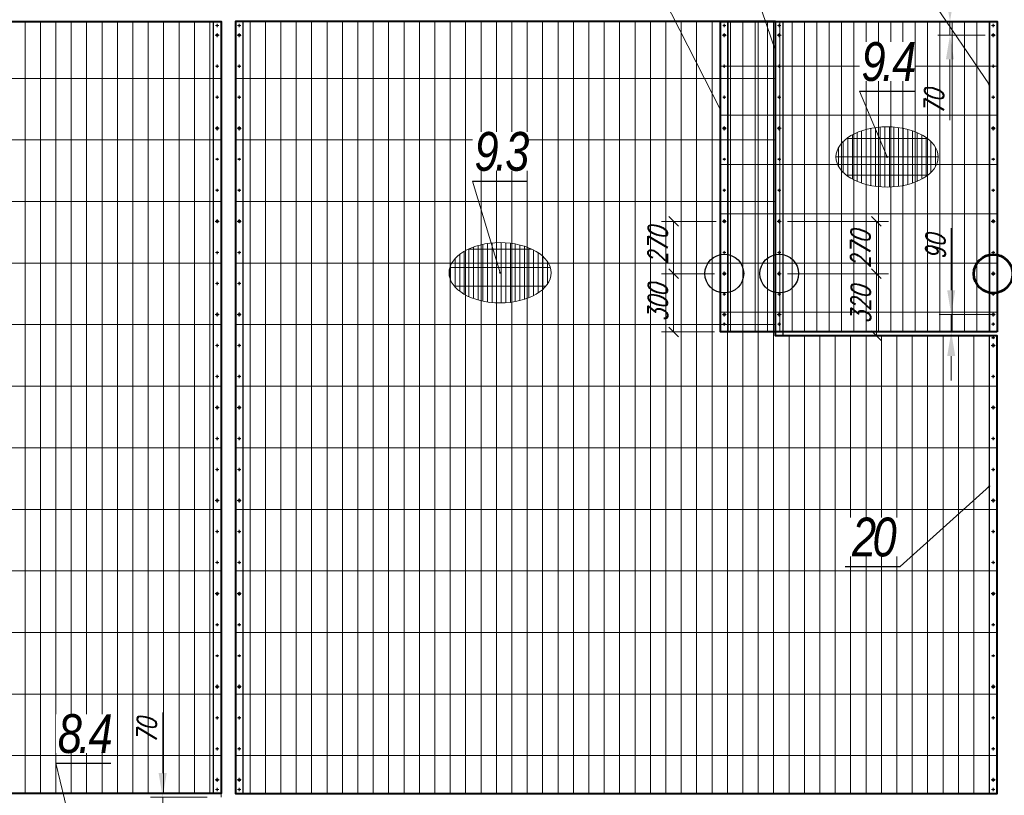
# Model space of a CAD drawing. Header units: millimetres. Extents: x -176817 to 571382, y -58489 to 156123.
# Tile 148 of 256: x -34719 to -29644, y 89120 to 93120. Entities that reach past the tile are written whole.
import ezdxf

# ---------------------------------------------------------------- set-up
doc = ezdxf.new("R2010")
doc.units = ezdxf.units.MM
doc.header["$LTSCALE"] = 0.2
for name, pattern in [('AM_ISO08W050', [18, 12, -1.5, 3, -1.5]), ('AM_ISO08W050x2', [9, 6, -0.75, 1.5, -0.75]), ('DASHDOT', [25.4, 12.7, -6.35, 0, -6.35])]:
    doc.linetypes.add(name, pattern=pattern)
doc.layers.get('0').update_dxf_attribs({"lineweight": 13})
doc.layers.get('Defpoints').update_dxf_attribs({"lineweight": 13})
for name, color, linetype, lineweight in [('-AAA Cienka', 2, 'Continuous', 18), ('-AAA Otw nowe 1', 64, 'DASHDOT', 18), ('-AAA Siatka', 20, 'Continuous', 40), ('-AAA Siatka kresk 1', 132, 'Continuous', 18), ('-AAA Siatka kresk 2', 150, 'Continuous', 18), ('-AAA Widok', 2, 'Continuous', 30), ('-AAA Wymiar', 1, 'Continuous', 18), ('AM_7', 4, 'AM_ISO08W050', 13), ('AM_8', 1, 'Continuous', 13)]:
    doc.layers.add(name, color=color, linetype=linetype, lineweight=lineweight)
doc.layers.get('-AAA Otw nowe 1').off()
doc.styles.add('Pozycja 2', font='ariali.ttf', dxfattribs={"width": 0.8})
doc.styles.add('WYMIARY', font='ROMANS.shx', dxfattribs={"width": 0.75, "oblique": 15})
doc.dimstyles.new('1 do 5', dxfattribs={"dimscale": 5, "dimtxt": 2, "dimasz": 2.5, "dimexe": 1.25, "dimexo": 0.625, "dimtad": 1, "dimdec": 0, "dimtxsty": 'WYMIARY', "dimcen": 2.5, "dimclrd": 256, "dimclre": 256, "dimclrt": 2, "dimadec": 0, "dimazin": 0, "dimtfac": 1, "dimtdec": 0, "dimtmove": 0, "dimatfit": 3, "dimfxl": 1.25, "dimlwd": -1, "dimlwe": -1, "dimarcsym": 0})
doc.dimstyles.new('1 do 50', dxfattribs={"dimscale": 50, "dimtxt": 2, "dimasz": 2.5, "dimexe": 1.25, "dimexo": 0.625, "dimtad": 1, "dimdec": 1, "dimtxsty": 'WYMIARY', "dimcen": 2.5, "dimclrd": 256, "dimclre": 256, "dimclrt": 5, "dimadec": 0, "dimazin": 0, "dimtfac": 1, "dimtdec": 1, "dimtmove": 0, "dimatfit": 3, "dimfxl": 1.25, "dimlwd": -1, "dimlwe": -1, "dimarcsym": 0})

# ---------------------------------------------------------------- blocks, each defined once
blk = doc.blocks.new('nowy podział')
at = {"layer": '-AAA Siatka kresk 1'}
h = blk.add_hatch(dxfattribs=at)
h.set_pattern_fill('GRATE', color=256, scale=100, angle=90, style=0)
h.set_pattern_definition([(90, (58415.666, -64344.87), (-79.375, 5e-15), []), (180, (58415.67, -64344.87), (-4e-14, -317.5), [])])
h.paths.add_polyline_path([(16808.6, -9115), (20734.6, -9115), (20734.6, -5135), (16808.6, -5135)])
h = blk.add_hatch(dxfattribs=at)
h.set_pattern_fill('GRATE', color=256, scale=100, angle=90, style=0)
h.set_pattern_definition([(90, (54415.666, -64344.87), (-79.375, 5e-15), []), (180, (54415.67, -64344.87), (-4e-14, -317.5), [])])
h.paths.add_polyline_path([(23308.6, -6116.5), (23308.6, -5135), (20808.6, -5135), (20808.6, -9115), (24734.6, -9115), (24734.6, -6755), (23591.6, -6755), (23591.6, -6735), (23308.6, -6735), (23308.6, -6532.5, -0.356394), (23228.6, -6434.5, -0.356394), (23308.6, -6336.5), (23308.6, -6312.5, -0.356394), (23228.6, -6214.5, -0.356394)])
h.paths.add_polyline_path([(23308.6, -6116.5, 0.356394), (23228.6, -6214.5, 0.356394), (23308.6, -6312.5)], flags=17)
h.paths.add_polyline_path([(23308.6, -6336.5, 0.356394), (23228.6, -6434.5, 0.356394), (23308.6, -6532.5)], flags=17)
h.paths.add_polyline_path([(23308.6, -6336.5), (23308.6, -6532.5, 0.474498), (23428.6, -6434.5, 0.474498)], flags=16)
h.paths.add_polyline_path([(23428.6, -6214.5, 0.474498), (23308.6, -6116.5), (23308.6, -6312.5, 0.474498)], flags=16)
h.paths.add_polyline_path([(23591.6, -6336.5, 0.356394), (23511.6, -6434.5, 0.356394), (23591.6, -6532.5)], flags=16)
h.paths.add_polyline_path([(23591.6, -6116.5, 0.356394), (23511.6, -6214.5, 0.356394), (23591.6, -6312.5)], flags=16)
h.paths.add_polyline_path([(23591.6, -6532.5, -0.356394), (23511.6, -6434.5, -0.356394), (23591.6, -6336.5), (23591.6, -6312.5, -0.356394), (23511.6, -6214.5, -0.356394), (23591.6, -6116.5), (23591.6, -5135), (23308.6, -5135), (23308.6, -6116.5, -0.474498), (23428.6, -6214.5, -0.474498), (23308.6, -6312.5), (23308.6, -6336.5, -0.474498), (23428.6, -6434.5, -0.474498), (23308.6, -6532.5), (23308.6, -6735), (23591.6, -6735)], flags=17)
at = {"layer": '-AAA Siatka kresk 2'}
h = blk.add_hatch(dxfattribs=at)
h.set_pattern_fill('GRATE', color=256, scale=80, angle=90, style=0)
h.set_pattern_definition([(90, (54415.666, -64344.87), (-63.5, 4e-15), []), (180, (54415.67, -64344.87), (-3e-14, -254), [])])
h.paths.add_polyline_path([(24734.6, -5135), (23591.6, -5135), (23591.6, -6116.5, -0.474498), (23711.6, -6214.5, -0.474498), (23591.6, -6312.5), (23591.6, -6336.5, -0.474498), (23711.6, -6434.5, -0.474498), (23591.6, -6532.5), (23591.6, -6735), (24734.6, -6735), (24734.6, -6533.5, -0.474498), (24614.6, -6435.5, -0.474498), (24734.6, -6337.5), (24734.6, -6312.5, -0.474498), (24614.6, -6214.5, -0.474498), (24734.6, -6116.5)])
h.paths.add_polyline_path([(24734.6, -6116.5, 0.474498), (24614.6, -6214.5, 0.474498), (24734.6, -6312.5)], flags=17)
h.paths.add_polyline_path([(24734.6, -6337.5, 0.474498), (24614.6, -6435.5, 0.474498), (24734.6, -6533.5)], flags=17)
h.paths.add_polyline_path([(23591.6, -6336.5), (23591.6, -6532.5, 0.474498), (23711.6, -6434.5, 0.474498)], flags=17)
h.paths.add_polyline_path([(23711.6, -6214.5, 0.474498), (23591.6, -6116.5), (23591.6, -6312.5, 0.474498)], flags=17)
h.paths.add_polyline_path([(23591.6, -6116.5, 0.356394), (23511.6, -6214.5, 0.356394), (23591.6, -6312.5)], flags=17)
h.paths.add_polyline_path([(23591.6, -6336.5, 0.356394), (23511.6, -6434.5, 0.356394), (23591.6, -6532.5)], flags=17)
h.paths.add_polyline_path([(23308.6, -6336.5), (23308.6, -6532.5, 0.474498), (23428.6, -6434.5, 0.474498)], flags=16)
h.paths.add_polyline_path([(23308.6, -6116.5), (23308.6, -6312.5, 0.474498), (23428.6, -6214.5, 0.474498)], flags=17)
h.paths.add_polyline_path([(23591.6, -6312.5, -0.356394), (23511.6, -6214.5, -0.356394), (23591.6, -6116.5), (23591.6, -5135), (23308.6, -5135), (23308.6, -6116.5, -0.474498), (23428.6, -6214.5, -0.474498), (23308.6, -6312.5), (23308.6, -6336.5, -0.474498), (23428.6, -6434.5, -0.474498), (23308.6, -6532.5), (23308.6, -6735), (23591.6, -6735), (23591.6, -6532.5, -0.356394), (23511.6, -6434.5, -0.356394), (23591.6, -6336.5)])
at = {"layer": '-AAA Siatka', "elevation": 0}
for points in [[(16808.6, -5135), (20734.6, -5135), (20734.6, -9115), (16808.6, -9115)], [(24734.6, -6735), (23308.6, -6735), (23308.6, -5135), (24734.6, -5135)]]:
    blk.add_lwpolyline(points, close=True, dxfattribs=at)
blk.add_lwpolyline([(23591.6, -5135), (20808.6, -5135), (20808.6, -9115), (24734.6, -9115), (24734.6, -6755), (23591.6, -6755), (23591.6, -5135)], dxfattribs=at)
at = {"layer": '-AAA Widok', "color": 1}
for centre in [(23328.6, -6434.5, 0), (23611.6, -6434.5, 0)]:
    blk.add_circle(centre, 100, dxfattribs=at)
at = {"layer": '-AAA Widok', "color": 1, "lineweight": 53}
blk.add_circle((24714.6, -6435.5, 0), 100, dxfattribs=at)
blk = doc.blocks.new('PŁ TYPOWY')
at = {"layer": '-AAA Siatka'}
for p in [(20, -230), (20, -390), (20, -710), (20, -870), (20, -1190), (20, -1350), (20, -1670), (20, -1830), (20, -2150), (20, -2310), (20, -2630), (20, -2790), (20, -3110), (20, -3270), (20, -3590), (20, -3750)]:
    blk.add_point(p, dxfattribs=at)
at = {"layer": '-AAA Widok'}
blk.add_lwpolyline([(0, -3980), (40, -3980), (40, 0), (0, 0)], close=True, dxfattribs=at)
for centre, radius in [((20, -20), 3.5), ((20, -70), 5.5), ((20, -230), 3.5), ((20, -390), 3.5), ((20, -550), 5.5), ((20, -710), 3.5), ((20, -870), 3.5), ((20, -1030), 5.5), ((20, -1190), 3.5), ((20, -1350), 3.5), ((20, -1510), 5.5), ((20, -1670), 3.5), ((20, -1830), 3.5), ((20, -1990), 5.5), ((20, -2150), 3.5), ((20, -2310), 3.5), ((20, -2470), 5.5), ((20, -2630), 3.5), ((20, -2790), 3.5), ((20, -2950), 5.5), ((20, -3110), 3.5), ((20, -3270), 3.5), ((20, -3430), 5.5), ((20, -3590), 3.5), ((20, -3750), 3.5), ((20, -3910), 5.5), ((20, -3960), 3.5)]:
    blk.add_circle(centre, radius, dxfattribs=at)
at = {"layer": 'AM_7', "linetype": 'AM_ISO08W050x2'}
for p, q in [((20, -20), (11.5, -20)), ((20, -20), (20, -11.5)), ((20, -20), (28.5, -20)), ((20, -20), (20, -28.5)), ((20, -70), (9, -70)), ((20, -70), (20, -59)), ((20, -70), (31, -70)), ((20, -70), (20, -81)), ((20, -230), (11.5, -230)), ((20, -230), (20, -221.5)), ((20, -230), (28.5, -230)), ((20, -230), (20, -238.5)), ((20, -390), (11.5, -390)), ((20, -390), (20, -381.5)), ((20, -390), (28.5, -390)), ((20, -390), (20, -398.5)), ((20, -550), (9, -550)), ((20, -550), (20, -539)), ((20, -550), (31, -550)), ((20, -550), (20, -561)), ((20, -710), (11.5, -710)), ((20, -710), (20, -701.5)), ((20, -710), (28.5, -710)), ((20, -710), (20, -718.5)), ((20, -870), (20, -861.5)), ((20, -870), (11.5, -870)), ((20, -870), (28.5, -870)), ((20, -870), (20, -878.5)), ((20, -1030), (9, -1030)), ((20, -1030), (20, -1019)), ((20, -1030), (31, -1030)), ((20, -1030), (20, -1041)), ((20, -1190), (11.5, -1190)), ((20, -1190), (20, -1181.5)), ((20, -1190), (28.5, -1190)), ((20, -1190), (20, -1198.5)), ((20, -1350), (11.5, -1350)), ((20, -1350), (20, -1341.5)), ((20, -1350), (28.5, -1350)), ((20, -1350), (20, -1358.5)), ((20, -1510), (9, -1510)), ((20, -1510), (20, -1499)), ((20, -1510), (31, -1510)), ((20, -1510), (20, -1521)), ((20, -1670), (11.5, -1670)), ((20, -1670), (20, -1661.5)), ((20, -1670), (28.5, -1670)), ((20, -1670), (20, -1678.5)), ((20, -1830), (20, -1821.5)), ((20, -1830), (11.5, -1830)), ((20, -1830), (28.5, -1830)), ((20, -1830), (20, -1838.5)), ((20, -1990), (20, -1979)), ((20, -1990), (9, -1990)), ((20, -1990), (31, -1990)), ((20, -1990), (20, -2001)), ((20, -2150), (11.5, -2150)), ((20, -2150), (20, -2141.5)), ((20, -2150), (28.5, -2150)), ((20, -2150), (20, -2158.5)), ((20, -2310), (11.5, -2310)), ((20, -2310), (20, -2301.5)), ((20, -2310), (28.5, -2310)), ((20, -2310), (20, -2318.5)), ((20, -2470), (9, -2470)), ((20, -2470), (20, -2459)), ((20, -2470), (31, -2470)), ((20, -2470), (20, -2481)), ((20, -2630), (11.5, -2630)), ((20, -2630), (20, -2621.5)), ((20, -2630), (28.5, -2630)), ((20, -2630), (20, -2638.5)), ((20, -2790), (11.5, -2790)), ((20, -2790), (20, -2781.5)), ((20, -2790), (28.5, -2790)), ((20, -2790), (20, -2798.5)), ((20, -2950), (20, -2939)), ((20, -2950), (9, -2950)), ((20, -2950), (31, -2950)), ((20, -2950), (20, -2961)), ((20, -3110), (11.5, -3110)), ((20, -3110), (20, -3101.5)), ((20, -3110), (28.5, -3110)), ((20, -3110), (20, -3118.5)), ((20, -3270), (11.5, -3270)), ((20, -3270), (20, -3261.5)), ((20, -3270), (28.5, -3270)), ((20, -3270), (20, -3278.5)), ((20, -3430), (9, -3430)), ((20, -3430), (20, -3419)), ((20, -3430), (31, -3430)), ((20, -3430), (20, -3441)), ((20, -3590), (11.5, -3590)), ((20, -3590), (20, -3581.5)), ((20, -3590), (28.5, -3590)), ((20, -3590), (20, -3598.5)), ((20, -3750), (11.5, -3750)), ((20, -3750), (20, -3741.5)), ((20, -3750), (28.5, -3750)), ((20, -3750), (20, -3758.5)), ((20, -3910), (20, -3899)), ((20, -3910), (9, -3910)), ((20, -3910), (31, -3910)), ((20, -3910), (20, -3921)), ((20, -3960), (20, -3951.5)), ((20, -3960), (11.5, -3960)), ((20, -3960), (28.5, -3960)), ((20, -3960), (20, -3968.5))]:
    blk.add_line(p, q, dxfattribs=at)
blk = doc.blocks.new('PŁ C-9-1')
at = {"layer": '-AAA Siatka'}
for p in [(20, -230), (20, -390), (20, -710), (20, -870), (20, -1190), (20, -1405), (20, -1560)]:
    blk.add_point(p, dxfattribs=at)
at = {"layer": '-AAA Widok'}
blk.add_lwpolyline([(0, -1620), (40, -1620), (40, 0), (0, 0)], close=True, dxfattribs=at)
for centre, radius in [((20, -20), 3.5), ((20, -70), 5.5), ((20, -230), 3.5), ((20, -390), 3.5), ((20, -550), 5.5), ((20, -710), 3.5), ((20, -870), 3.5), ((20, -1030, 0), 5.5), ((20, -1190), 3.5), ((20, -1300, 0), 5.5), ((20, -1405), 3.5), ((20, -1510), 5.5), ((20, -1560), 3.5)]:
    blk.add_circle(centre, radius, dxfattribs=at)
at = {"layer": 'AM_7', "linetype": 'AM_ISO08W050x2'}
for p, q in [((20, -20), (11.5, -20)), ((20, -20), (20, -11.5)), ((20, -20), (28.5, -20)), ((20, -20), (20, -28.5)), ((20, -70), (9, -70)), ((20, -70), (20, -59)), ((20, -70), (31, -70)), ((20, -70), (20, -81)), ((20, -230), (11.5, -230)), ((20, -230), (20, -221.5)), ((20, -230), (28.5, -230)), ((20, -230), (20, -238.5)), ((20, -390), (11.5, -390)), ((20, -390), (20, -381.5)), ((20, -390), (28.5, -390)), ((20, -390), (20, -398.5)), ((20, -550), (9, -550)), ((20, -550), (20, -539)), ((20, -550), (31, -550)), ((20, -550), (20, -561)), ((20, -710), (11.5, -710)), ((20, -710), (20, -701.5)), ((20, -710), (28.5, -710)), ((20, -710), (20, -718.5)), ((20, -870), (20, -861.5)), ((20, -870), (11.5, -870)), ((20, -870), (28.5, -870)), ((20, -870), (20, -878.5)), ((20, -1030, 0), (9, -1030, 0)), ((20, -1030, 0), (20, -1019, 0)), ((20, -1030, 0), (31, -1030, 0)), ((20, -1030, 0), (20, -1041, 0)), ((20, -1190), (11.5, -1190)), ((20, -1190), (20, -1181.5)), ((20, -1190), (28.5, -1190)), ((20, -1190), (20, -1198.5)), ((20, -1300, 0), (9, -1300, 0)), ((20, -1300, 0), (20, -1289, 0)), ((20, -1300, 0), (31, -1300, 0)), ((20, -1300, 0), (20, -1311, 0)), ((20, -1405), (11.5, -1405)), ((20, -1405), (20, -1396.5)), ((20, -1405), (28.5, -1405)), ((20, -1405), (20, -1413.5)), ((20, -1510), (9, -1510)), ((20, -1510), (20, -1499)), ((20, -1510), (31, -1510)), ((20, -1510), (20, -1521)), ((20, -1560), (11.5, -1560)), ((20, -1560), (20, -1551.5)), ((20, -1560), (28.5, -1560)), ((20, -1560), (20, -1568.5))]:
    blk.add_line(p, q, dxfattribs=at)
blk = doc.blocks.new('PŁ C-9-2')
at = {"layer": '-AAA Siatka'}
for p in [(20, -10, 0), (20, -210), (20, -530), (20, -690), (20, -1010), (20, -1170), (20, -1490), (20, -1650), (20, -1970), (20, -2130)]:
    blk.add_point(p, dxfattribs=at)
at = {"layer": '-AAA Widok'}
blk.add_lwpolyline([(0, 0), (40, 0), (40, -2360), (0, -2360)], close=True, dxfattribs=at)
for centre, radius in [((20, -50), 5.5), ((20, -10, 0), 3.5), ((20, -210), 3.5), ((20, -370), 5.5), ((20, -530), 3.5), ((20, -690), 3.5), ((20, -850), 5.5), ((20, -1010), 3.5), ((20, -1170), 3.5), ((20, -1330), 5.5), ((20, -1490), 3.5), ((20, -1650), 3.5), ((20, -1810), 5.5), ((20, -1970), 3.5), ((20, -2130), 3.5), ((20, -2290), 5.5), ((20, -2340), 3.5)]:
    blk.add_circle(centre, radius, dxfattribs=at)
at = {"layer": 'AM_7', "linetype": 'AM_ISO08W050x2'}
for p, q in [((20, -50), (9, -50)), ((20, -10, 0), (11.5, -10, 0)), ((20, -10, 0), (20, -1.5, 0)), ((20, -10, 0), (28.5, -10, 0)), ((20, -10, 0), (20, -18.5, 0)), ((20, -50), (20, -39)), ((20, -50), (31, -50)), ((20, -50), (20, -61)), ((20, -210), (20, -201.5)), ((20, -210), (11.5, -210)), ((20, -210), (28.5, -210)), ((20, -210), (20, -218.5)), ((20, -370), (9, -370)), ((20, -370), (20, -359)), ((20, -370), (31, -370)), ((20, -370), (20, -381)), ((20, -530), (11.5, -530)), ((20, -530), (20, -521.5)), ((20, -530), (28.5, -530)), ((20, -530), (20, -538.5)), ((20, -690), (11.5, -690)), ((20, -690), (20, -681.5)), ((20, -690), (28.5, -690)), ((20, -690), (20, -698.5)), ((20, -850), (9, -850)), ((20, -850), (20, -839)), ((20, -850), (31, -850)), ((20, -850), (20, -861)), ((20, -1010), (11.5, -1010)), ((20, -1010), (20, -1001.5)), ((20, -1010), (28.5, -1010)), ((20, -1010), (20, -1018.5)), ((20, -1170), (20, -1161.5)), ((20, -1170), (11.5, -1170)), ((20, -1170), (28.5, -1170)), ((20, -1170), (20, -1178.5)), ((20, -1330), (20, -1319)), ((20, -1330), (9, -1330)), ((20, -1330), (31, -1330)), ((20, -1330), (20, -1341)), ((20, -1490), (11.5, -1490)), ((20, -1490), (20, -1481.5)), ((20, -1490), (28.5, -1490)), ((20, -1490), (20, -1498.5)), ((20, -1650), (11.5, -1650)), ((20, -1650), (20, -1641.5)), ((20, -1650), (28.5, -1650)), ((20, -1650), (20, -1658.5)), ((20, -1810), (9, -1810)), ((20, -1810), (20, -1799)), ((20, -1810), (31, -1810)), ((20, -1810), (20, -1821)), ((20, -1970), (11.5, -1970)), ((20, -1970), (20, -1961.5)), ((20, -1970), (28.5, -1970)), ((20, -1970), (20, -1978.5)), ((20, -2130), (11.5, -2130)), ((20, -2130), (20, -2121.5)), ((20, -2130), (28.5, -2130)), ((20, -2130), (20, -2138.5)), ((20, -2290), (20, -2279)), ((20, -2290), (9, -2290)), ((20, -2290), (31, -2290)), ((20, -2290), (20, -2301)), ((20, -2340), (20, -2331.5)), ((20, -2340), (11.5, -2340)), ((20, -2340), (28.5, -2340)), ((20, -2340), (20, -2348.5))]:
    blk.add_line(p, q, dxfattribs=at)
blk = doc.blocks.new('PŁ C-9-3')
at = {"layer": '-AAA Siatka'}
for p in [(20, -230), (20, -390), (20, -710), (20, -870), (20, -1190), (20, -1405, 0), (20, -1560)]:
    blk.add_point(p, dxfattribs=at)
at = {"layer": '-AAA Widok'}
blk.add_lwpolyline([(0, -1600), (40, -1600), (40, 0), (0, 0)], close=True, dxfattribs=at)
for centre, radius in [((20, -20), 3.5), ((20, -70), 5.5), ((20, -230), 3.5), ((20, -390), 3.5), ((20, -550), 5.5), ((20, -710), 3.5), ((20, -870), 3.5), ((20, -1030, 0), 5.5), ((20, -1190), 3.5), ((20, -1300, 0), 5.5), ((20, -1405, 0), 3.5), ((20, -1510), 5.5), ((20, -1560), 3.5)]:
    blk.add_circle(centre, radius, dxfattribs=at)
at = {"layer": 'AM_7', "linetype": 'AM_ISO08W050x2'}
for p, q in [((20, -20), (11.5, -20)), ((20, -20), (20, -11.5)), ((20, -20), (28.5, -20)), ((20, -20), (20, -28.5)), ((20, -70), (9, -70)), ((20, -70), (20, -59)), ((20, -70), (31, -70)), ((20, -70), (20, -81)), ((20, -230), (11.5, -230)), ((20, -230), (20, -221.5)), ((20, -230), (28.5, -230)), ((20, -230), (20, -238.5)), ((20, -390), (11.5, -390)), ((20, -390), (20, -381.5)), ((20, -390), (28.5, -390)), ((20, -390), (20, -398.5)), ((20, -550), (9, -550)), ((20, -550), (20, -539)), ((20, -550), (31, -550)), ((20, -550), (20, -561)), ((20, -710), (11.5, -710)), ((20, -710), (20, -701.5)), ((20, -710), (28.5, -710)), ((20, -710), (20, -718.5)), ((20, -870), (20, -861.5)), ((20, -870), (11.5, -870)), ((20, -870), (28.5, -870)), ((20, -870), (20, -878.5)), ((20, -1030, 0), (9, -1030, 0)), ((20, -1030, 0), (20, -1019, 0)), ((20, -1030, 0), (31, -1030, 0)), ((20, -1030, 0), (20, -1041, 0)), ((20, -1190), (11.5, -1190)), ((20, -1190), (20, -1181.5)), ((20, -1190), (28.5, -1190)), ((20, -1190), (20, -1198.5)), ((20, -1300, 0), (9, -1300, 0)), ((20, -1300, 0), (20, -1289, 0)), ((20, -1300, 0), (31, -1300, 0)), ((20, -1300, 0), (20, -1311, 0)), ((20, -1405, 0), (11.5, -1405, 0)), ((20, -1405, 0), (20, -1396.5, 0)), ((20, -1405, 0), (28.5, -1405, 0)), ((20, -1405, 0), (20, -1413.5, 0)), ((20, -1510), (9, -1510)), ((20, -1510), (20, -1499)), ((20, -1510), (31, -1510)), ((20, -1510), (20, -1521)), ((20, -1560), (11.5, -1560)), ((20, -1560), (20, -1551.5)), ((20, -1560), (28.5, -1560)), ((20, -1560), (20, -1568.5))]:
    blk.add_line(p, q, dxfattribs=at)
blk = doc.blocks.new('ZNAK SIATKI')
at = {"layer": 'AM_8'}
h = blk.add_hatch(dxfattribs=at)
h.set_pattern_fill('GRATE', color=256, scale=30, angle=90, style=0)
h.set_pattern_definition([(90, (54083.504, -85989.998), (-23.8125, 1e-15), []), (180, (54083.5, -85990), (-1e-14, -95.25), [])])
edge = h.paths.add_edge_path()
edge.add_ellipse((0, 0), major_axis=(-263.1, 0), ratio=0.591302, start_angle=0, end_angle=360)
at = {"layer": '-AAA Wymiar'}
blk.add_ellipse((0, 0, 0), major_axis=(-263.1, 0), ratio=0.591302, dxfattribs=at)
blk = doc.blocks.new('_Oblique')
at = {"color": 0, "linetype": 'ByBlock', "lineweight": -2}
blk.add_line((-0.5, -0.5), (0.5, 0.5), dxfattribs=at)
blk = doc.blocks.new('*D264')
at = {"layer": '-AAA Wymiar', "transparency": 16777216}
for p, q in [((-30761.8, 91810.4), (-30240.4, 91810.4)), ((-30302.9, 91490.4), (-30302.9, 91810.4)), ((-30752.8, 91490.4), (-30240.4, 91490.4))]:
    blk.add_line(p, q, dxfattribs=at)
at = {"layer": 'Defpoints', "color": 0, "transparency": 16777216}
for p in [(-30793, 91810.4, 0), (-30302.9, 91810.4), (-30784, 91490.4, 0)]:
    blk.add_point(p, dxfattribs=at)
at = {"layer": '-AAA Wymiar', "transparency": 16777216, "xscale": 50, "yscale": 50, "zscale": 50}
for p, rotation in [((-30302.9, 91810.4), 90), ((-30302.9, 91490.4), 270)]:
    blk.add_blockref('_Oblique', p, dxfattribs=dict(at, rotation=rotation))
at = {"layer": '-AAA Wymiar', "color": 5, "transparency": 16777216, "insert": (-30384.1, 91650.4), "char_height": 100, "attachment_point": 5, "rotation": 90, "style": 'WYMIARY'}
blk.add_mtext('320', dxfattribs=at)
blk = doc.blocks.new('*D265')
at = {"layer": '-AAA Wymiar', "transparency": 16777216}
for p, q in [((-30761.8, 92080.4), (-30240.4, 92080.4)), ((-30302.9, 91810.4), (-30302.9, 92080.4)), ((-30761.8, 91810.4), (-30240.4, 91810.4))]:
    blk.add_line(p, q, dxfattribs=at)
at = {"layer": 'Defpoints', "color": 0, "transparency": 16777216}
for p in [(-30793, 92080.4, 0), (-30302.9, 92080.4), (-30793, 91810.4, 0)]:
    blk.add_point(p, dxfattribs=at)
at = {"layer": '-AAA Wymiar', "transparency": 16777216, "xscale": 50, "yscale": 50, "zscale": 50}
for p, rotation in [((-30302.9, 92080.4), 90), ((-30302.9, 91810.4), 270)]:
    blk.add_blockref('_Oblique', p, dxfattribs=dict(at, rotation=rotation))
at = {"layer": '-AAA Wymiar', "color": 5, "transparency": 16777216, "insert": (-30384.8, 91935.8), "char_height": 100, "attachment_point": 5, "rotation": 90, "style": 'WYMIARY'}
blk.add_mtext('270', dxfattribs=at)
blk = doc.blocks.new('*D266')
at = {"layer": '-AAA Wymiar', "transparency": 16777216}
for p, q in [((-31138.3, 91810.4), (-31411, 91810.4)), ((-31348.5, 91510.4), (-31348.5, 91810.4)), ((-31138.3, 91510.4), (-31411, 91510.4))]:
    blk.add_line(p, q, dxfattribs=at)
at = {"layer": 'Defpoints', "color": 0, "transparency": 16777216}
for p in [(-31348.5, 91810.4), (-31107, 91810.4, 0), (-31107, 91510.4, 0)]:
    blk.add_point(p, dxfattribs=at)
at = {"layer": '-AAA Wymiar', "transparency": 16777216, "xscale": 50, "yscale": 50, "zscale": 50}
for p, rotation in [((-31348.5, 91810.4), 90), ((-31348.5, 91510.4), 270)]:
    blk.add_blockref('_Oblique', p, dxfattribs=dict(at, rotation=rotation))
at = {"layer": '-AAA Wymiar', "color": 5, "transparency": 16777216, "insert": (-31429.7, 91660.4), "char_height": 100, "attachment_point": 5, "rotation": 90, "style": 'WYMIARY'}
blk.add_mtext('300', dxfattribs=at)
blk = doc.blocks.new('*D267')
at = {"layer": '-AAA Wymiar', "transparency": 16777216}
for p, q in [((-31129.3, 92080.4), (-31411, 92080.4)), ((-31348.5, 91810.4), (-31348.5, 92080.4)), ((-31138.3, 91810.4), (-31411, 91810.4))]:
    blk.add_line(p, q, dxfattribs=at)
at = {"layer": 'Defpoints', "color": 0, "transparency": 16777216}
for p in [(-31348.5, 92080.4), (-31098, 92080.4, 0), (-31107, 91810.4, 0)]:
    blk.add_point(p, dxfattribs=at)
at = {"layer": '-AAA Wymiar', "transparency": 16777216, "xscale": 50, "yscale": 50, "zscale": 50}
for p, rotation in [((-31348.5, 92080.4), 90), ((-31348.5, 91810.4), 270)]:
    blk.add_blockref('_Oblique', p, dxfattribs=dict(at, rotation=rotation))
at = {"layer": '-AAA Wymiar', "color": 5, "transparency": 16777216, "insert": (-31429.9, 91955.4), "char_height": 100, "attachment_point": 5, "rotation": 90, "style": 'WYMIARY'}
blk.add_mtext('270', dxfattribs=at)
blk = doc.blocks.new('*D732')
at = {"layer": '-AAA Wymiar', "transparency": 16777216}
for p, q in [((-33981.8, 89235.4), (-33981.8, 89548.2)), ((-33752.3, 89110.4), (-34044.3, 89110.4)), ((-33981.8, 89040.4), (-33981.8, 89110.4)), ((-33752.3, 89040.4), (-34044.3, 89040.4)), ((-33981.8, 88915.4), (-33981.8, 88790.4))]:
    blk.add_line(p, q, dxfattribs=at)
for points in [[(-34002.7, 89235.4), (-33961, 89235.4), (-33981.8, 89110.4)], [(-34002.7, 88915.4), (-33961, 88915.4), (-33981.8, 89040.4)]]:
    blk.add_solid(points, dxfattribs=at)
at = {"layer": 'Defpoints', "color": 0, "transparency": 16777216}
for p in [(-33721, 89110.4, 0), (-33981.8, 89040.4), (-33721, 89040.4, 0)]:
    blk.add_point(p, dxfattribs=at)
at = {"layer": '-AAA Wymiar', "color": 5, "transparency": 16777216, "insert": (-34063.1, 89454.3), "char_height": 100, "attachment_point": 5, "rotation": 90, "style": 'WYMIARY'}
blk.add_mtext('70', dxfattribs=at)
blk = doc.blocks.new('*D734')
at = {"layer": '-AAA Wymiar', "transparency": 16777216}
for p, q in [((-29917.6, 91725.4), (-29917.6, 92045.1)), ((-29712.3, 91600.4), (-29980.1, 91600.4)), ((-29917.6, 91510.4), (-29917.6, 91600.4)), ((-29712.3, 91510.4), (-29980.1, 91510.4)), ((-29917.6, 91385.4), (-29917.6, 91260.4))]:
    blk.add_line(p, q, dxfattribs=at)
for points in [[(-29938.5, 91725.4), (-29896.8, 91725.4), (-29917.6, 91600.4)], [(-29938.5, 91385.4), (-29896.8, 91385.4), (-29917.6, 91510.4)]]:
    blk.add_solid(points, dxfattribs=at)
at = {"layer": 'Defpoints', "color": 0, "transparency": 16777216}
for p in [(-29917.6, 91600.4), (-29681, 91600.4, 0), (-29681, 91510.4, 0)]:
    blk.add_point(p, dxfattribs=at)
at = {"layer": '-AAA Wymiar', "color": 5, "transparency": 16777216, "insert": (-29998.9, 91947.8), "char_height": 100, "attachment_point": 5, "rotation": 90, "style": 'WYMIARY'}
blk.add_mtext('90', dxfattribs=at)
blk = doc.blocks.new('*D735')
at = {"layer": '-AAA Wymiar', "transparency": 16777216}
for p, q in [((-29924.1, 93235.4), (-29924.1, 93360.4)), ((-29712.3, 93110.4), (-29986.6, 93110.4)), ((-29924.1, 93110.4), (-29924.1, 93040.4)), ((-29743.3, 93040.4), (-29986.6, 93040.4)), ((-29924.1, 92915.4), (-29924.1, 92602.7))]:
    blk.add_line(p, q, dxfattribs=at)
for points in [[(-29944.9, 93235.4), (-29903.3, 93235.4), (-29924.1, 93110.4)], [(-29944.9, 92915.4), (-29903.3, 92915.4), (-29924.1, 93040.4)]]:
    blk.add_solid(points, dxfattribs=at)
at = {"layer": 'Defpoints', "color": 0, "transparency": 16777216}
for p in [(-29681, 93110.4, 0), (-29924.1, 93040.4), (-29712, 93040.4, 0)]:
    blk.add_point(p, dxfattribs=at)
at = {"layer": '-AAA Wymiar', "color": 5, "transparency": 16777216, "insert": (-30005.3, 92696.6), "char_height": 100, "attachment_point": 5, "rotation": 90, "style": 'WYMIARY'}
blk.add_mtext('70', dxfattribs=at)

msp = doc.modelspace()

# ---------------------------------------------------------------- linework, layer by layer
at = {"layer": '-AAA Widok'}
for p, q in [((-30390.2929, 92751.7216), (-30106.5819, 92751.7216)), ((-32384.7098, 92288.5082, 0), (-32100.9988, 92288.5082, 0)), ((-30465.0088, 90299.7764), (-30181.2978, 90299.7764)), ((-34532.06, 89286.003, 0), (-34248.349, 89286.003, 0))]:
    msp.add_line(p, q, dxfattribs=at)
at = {"layer": '-AAA Wymiar'}
msp.add_line((-33681.0319, 89110.4453, 0), (-33681.0319, 89130.4453, 0), dxfattribs=at)

# ---------------------------------------------------------------- block references
at = {"layer": '-AAA Otw nowe 1'}
for name, p in [('PŁ C-9-3', (-31107.0319, 93110.4453, 0)), ('PŁ C-9-1', (-30824.0319, 93110.4453, 0)), ('PŁ C-9-3', (-29721.0319, 93110.4453, 0)), ('ZNAK SIATKI', (-30248.4374, 92412.4214)), ('ZNAK SIATKI', (-32242.8543, 91815.082, 0)), ('PŁ C-9-2', (-29721.0319, 91490.4453, 0))]:
    msp.add_blockref(name, p, dxfattribs=at)
at = {"layer": '-AAA Widok'}
for p in [(-33721.0319, 93110.4453, 0), (-33607.0319, 93110.4453, 0)]:
    msp.add_blockref('PŁ TYPOWY', p, dxfattribs=at)
at = {"layer": '-AAA Wymiar'}
msp.add_blockref('nowy podział', (-54415.666, 98245.4453, 0), dxfattribs=at)

# ---------------------------------------------------------------- dimensions: what is measured, and where the dimension line sits
for base, p1, p2, override, picture, middle in [((-31348.479, 92080.4453), (-31107.0319, 91810.4453, 0), (-31098.0319, 92080.4453, 0), {"dimasz": 1, "dimdec": 1, "dimblk1": 'Oblique', "dimblk2": 'Oblique', "dimsah": 1, "dimtmove": 1}, '*D267', (-31348.6565, 91955.3839)), ((-30302.8668, 92080.4453), (-30793.0319, 91810.4453, 0), (-30793.0319, 92080.4453, 0), {"dimasz": 1, "dimblk1": 'Oblique', "dimblk2": 'Oblique', "dimsah": 1, "dimtmove": 1}, '*D265', (-30303.5886, 91935.8034))]:
    dim = msp.add_linear_dim(base=base, p1=p1, p2=p2, angle=90, dimstyle='1 do 50', override=override, dxfattribs=at)
    dim.commit()
    dim.dimension.update_dxf_attribs({"geometry": picture, "text_midpoint": middle, "dimtype": 160})
for base, p1, p2, picture, middle in [((-29917.6465, 91600.4453), (-29681.0319, 91510.4453, 0), (-29681.0319, 91600.4453, 0), '*D734', (-29917.6465, 91947.7698)), ((-33981.8384, 89040.4453), (-33721.0319, 89110.4453, 0), (-33721.0319, 89040.4453, 0), '*D732', (-33981.8384, 89454.3266))]:
    dim = msp.add_linear_dim(base=base, p1=p1, p2=p2, angle=90, dimstyle='1 do 50', dxfattribs=at)
    dim.commit()
    dim.dimension.update_dxf_attribs({"geometry": picture, "text_midpoint": middle, "dimtype": 160})
for base, p1, p2, override, picture, middle in [((-31348.479, 91810.4453), (-31107.0319, 91510.4453, 0), (-31107.0319, 91810.4453, 0), {"dimasz": 1, "dimdec": 1, "dimblk1": 'Oblique', "dimblk2": 'Oblique', "dimsah": 1, "dimtmove": 1}, '*D266', (-31429.729, 91660.4453)), ((-30302.8668, 91810.4453), (-30784.0319, 91490.4453, 0), (-30793.0319, 91810.4453, 0), {"dimasz": 1, "dimblk1": 'Oblique', "dimblk2": 'Oblique', "dimsah": 1}, '*D264', (-30384.1168, 91650.4453))]:
    dim = msp.add_linear_dim(base=base, p1=p1, p2=p2, angle=90, dimstyle='1 do 50', override=override, dxfattribs=at)
    dim.commit()
    dim.dimension.update_dxf_attribs({"geometry": picture, "text_midpoint": middle})

# ---------------------------------------------------------------- leaders
at = {"layer": '-AAA Cienka'}
for points in [[(-31107.0319, 92656.1286), (-31514.7332, 93455.1125), (-31798.4442, 93455.1125)], [(-30824.0319, 92959.4933), (-30990.7508, 93455.1125), (-31274.4618, 93455.1125)], [(-30248.4374, 92412.4214), (-30390.2929, 92751.7216), (-30106.5819, 92751.7216)], [(-32242.8543, 91815.082, 0), (-32384.7098, 92288.5082, 0), (-32100.9988, 92288.5082, 0)], [(-29721.0319, 90715.2623), (-30181.2978, 90299.7764), (-30465.0088, 90299.7764)], [(-34390.2045, 88688.0983, 0), (-34532.06, 89286.003, 0), (-34248.349, 89286.003, 0)]]:
    msp.add_leader(points, dimstyle='1 do 5', override={"dimasz": 2, "dimgap": 0.625, "dimtad": 0, "dimldrblk": 'Dot'}, dxfattribs=at)

# ---------------------------------------------------------------- next in the draw order: texts
at = {"layer": '-AAA Widok', "char_height": 200, "width": 283.71101, "attachment_point": 8, "style": 'Pozycja 2', "bg_fill": 3, "box_fill_scale": 1, "bg_fill_color": 256, "bg_fill_transparency": 3936642}
for s, insert in [('{\\T0.85;9.4}', (-30248.4374, 92801.7216)), ('{\\T0.85;9.3}', (-32242.8543, 92338.5082, 0)), ('{\\T0.85;20}', (-30323.1533, 90349.7764)), ('{\\T0.85;8.4}', (-34390.2045, 89336.003, 0))]:
    msp.add_mtext(s, dxfattribs=dict(at, insert=insert))

# ---------------------------------------------------------------- next in the draw order: dimensions: what is measured, and where the dimension line sits
at = {"layer": '-AAA Wymiar'}
dim = msp.add_linear_dim(base=(-29924.0866, 93040.4453), p1=(-29681.0319, 93110.4453, 0), p2=(-29712.0319, 93040.4453, 0), angle=90, dimstyle='1 do 50', dxfattribs=at)
dim.commit()
dim.dimension.update_dxf_attribs({"geometry": '*D735', "text_midpoint": (-29924.0866, 92696.5641), "dimtype": 160})

# ---------------------------------------------------------------- next in the draw order: leaders
at = {"layer": '-AAA Cienka'}
msp.add_leader([(-29721.0319, 92783.8164), (-30181.2978, 93463.4205), (-30465.0088, 93463.4205)], dimstyle='1 do 5', override={"dimasz": 2, "dimgap": 0.625, "dimtad": 0, "dimldrblk": 'Dot'}, dxfattribs=at)

doc.saveas('drawing.dxf')
